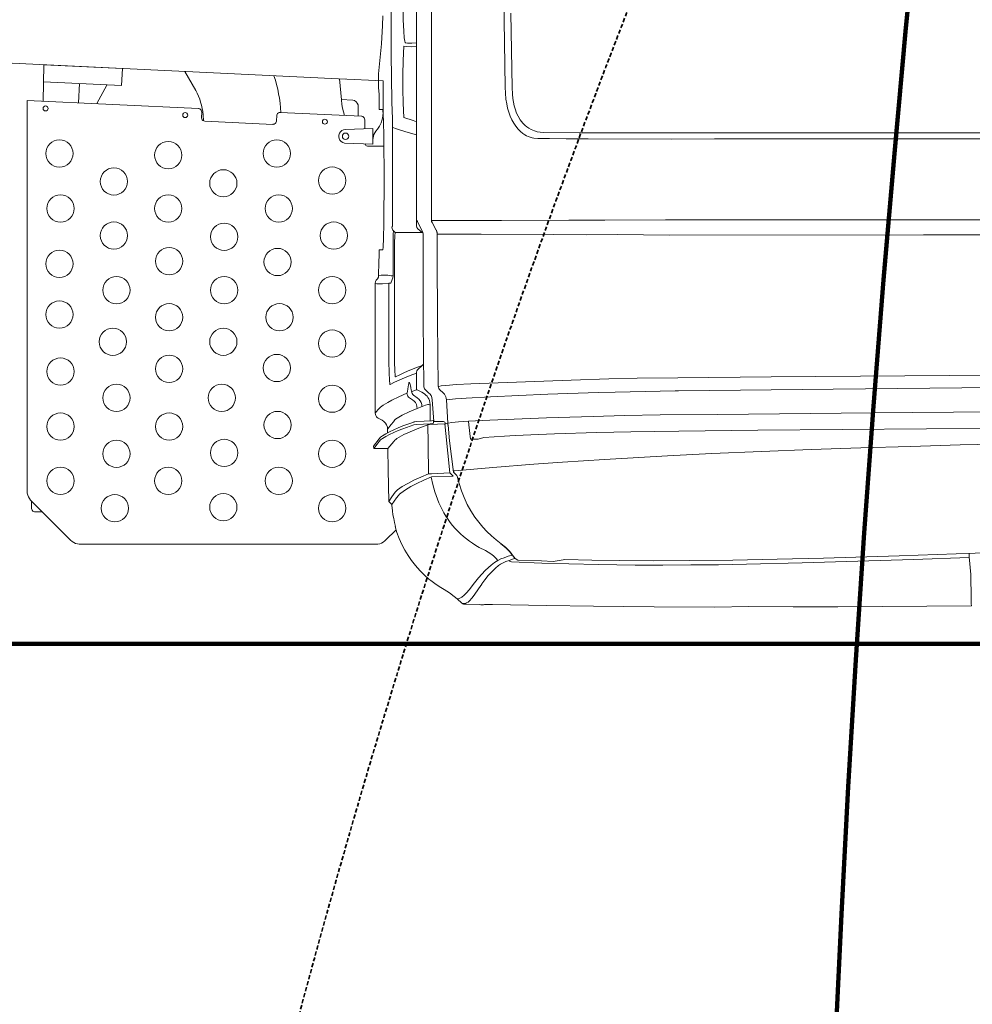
# Model space of a CAD drawing. Header units: millimetres. Extents: x 2204655785 to 2205143108, y 485765510 to 486291538.
# Tile 50 of 156: x 2204977983 to 2204979450, y 486172920 to 486174437. Entities that reach past the tile are written whole.
import ezdxf
from ezdxf.enums import TextEntityAlignment as Align
from ezdxf.lldxf.tags import DXFTag

# ---------------------------------------------------------------- set-up
doc = ezdxf.new("R2010")
doc.units = ezdxf.units.MM
doc.linetypes.add('DASHED2', pattern=[9.525, 6.35, -3.175])
doc.linetypes.add('НЕВИДИМАЯX2', pattern=[19.05, 12.7, -6.35])
for name, color, linetype in [('206ППР Панелевоз', 7, 'Continuous'), ('ППР_Автокран СКАТ-40', 7, 'Continuous'), ('ППР_Автокран_Опасная зона', 1, 'Continuous'), ('ППР_Автокран_Стрела', 7, 'Continuous'), ('ППР_Автокран_Стрела_15м', 7, 'Continuous'), ('ППР_Опасная зона от крана', 1, 'Continuous'), ('ППР_Разрез', 5, 'Continuous'), ('ППР_СКЛАД №2', 7, 'Continuous'), ('ППР_Стрела', 7, 'Continuous')]:
    doc.layers.add(name, color=color, linetype=linetype)
doc.styles.add('ППРк_М1-1', font='GOST_Common Italic.ttf', dxfattribs={"height": 800})
doc.styles.add('ППРк_М1-1кран', font='GOST_Common Italic.ttf', dxfattribs={"width": 0.8, "height": 600})
tags = doc.linetypes.add('опасная зона_Кран', pattern='A,30,-8,4,-8,30,-8,4,-8,30,-8,4,[230,Bbox.shx,S=2.5,R=0,X=0,Y=-10],-6', length=148).pattern_tags.tags
tags[24] = DXFTag(74, 5)

# ---------------------------------------------------------------- blocks, each defined once
blk = doc.blocks.new('*U374')
at = {"layer": 'ППР_Стрела', "linetype": 'Continuous', "lineweight": 100}
blk.add_line((135, -35000), (29475, -35000), dxfattribs=at)
at = {"style": 'ППРк_М1-1', "width": 0.8}
for tag, p, height, flags in [('ОПАСНАЯ_ЗОНА', (25480.86, 21929.55), 800, 1), ('ОТЛЕТ_ГРУЗА', (25413.72, 20678.22), 800, 1), ('Кол-во_элементов', (2695.66, -1978.25), 1200, 8)]:
    blk.add_attdef(tag, p, '', height=height, dxfattribs=dict(at, flags=flags))
at = {"style": 'ППРк_М1-1', "width": 0.8, "flags": 8}
blk.add_attdef('МАРКА_КРАНА', text='', height=1200, dxfattribs=at).set_placement((8837.5, 818.17), align=Align.CENTER)
blk.add_attdef('ВЫСОТА', text='', height=1200, dxfattribs=at).set_placement((9134.89, -8454.02), align=Align.MIDDLE_CENTER)
at = {"layer": 'Defpoints', "style": 'ППРк_М1-1', "width": 0.8, "flags": 1}
for tag, p in [('МАКСИМАЛЬНАЯ_ДЛИНА_ГРУЗА', (25470.43, 19233.22)), ('ШИРИНА_ГРУЗА', (25397.01, 17803.51))]:
    blk.add_attdef(tag, p, '', height=800, dxfattribs=at)
at = {"layer": 'ППР_Разрез', "style": 'ППРк_М1-1кран', "width": 0.8, "flags": 8}
for tag, p in [('РАЗРЕЗ2', (-1027.85, 55181.17)), ('РАЗРЕЗ', (-1731.87, -54129.29))]:
    blk.add_attdef(tag, p, '', height=800, dxfattribs=at)
at = {"layer": 'ППР_Стрела', "style": 'ППРк_М1-1кран', "width": 0.8, "flags": 8}
for tag, p in [('ВЫСОТА_КРЮКА_ГОРИЗ', (-22781.64, 24557.61)), ('ВЫСОТА_КРЮКА_НАКЛ', (-23522.06, 23711.4)), ('ГАБАРИТ_СТРЕЛЫ', (-25019.84, 21408.72)), ('ВЫЛЕТ', (-19745.38, 16966.54))]:
    blk.add_attdef(tag, p, '', height=800, rotation=317, dxfattribs=at)
blk = doc.blocks.new('*U420')
at = {"layer": 'ППР_Опасная зона от крана', "linetype": 'опасная зона_Кран', "lineweight": 80, "ltscale": 100}
blk.add_arc((135, 0), 50270, 90, 270, dxfattribs=at)
at = {"layer": 'ППР_Стрела', "linetype": 'НЕВИДИМАЯX2', "lineweight": 50, "ltscale": 100}
blk.add_arc((135, 0), 38700, 90, 270, dxfattribs=at)
at = {"layer": 'ППР_Стрела', "linetype": 'Continuous', "lineweight": 100}
blk.add_arc((135, 0), 30700, 90, 270, dxfattribs=at)
at = {"style": 'ППРк_М1-1', "width": 0.8}
for tag, p, height, flags in [('ОПАСНАЯ_ЗОНА', (25480.86, 21929.55), 800, 1), ('ОТЛЕТ_ГРУЗА', (25413.72, 20678.22), 800, 1), ('Кол-во_элементов', (2695.66, -1978.25), 1200, 8)]:
    blk.add_attdef(tag, p, '', height=height, dxfattribs=dict(at, flags=flags))
at = {"style": 'ППРк_М1-1', "width": 0.8, "flags": 8}
blk.add_attdef('МАРКА_КРАНА', text='', height=1200, dxfattribs=at).set_placement((8837.5, 818.17), align=Align.CENTER)
blk.add_attdef('ВЫСОТА', text='', height=1200, dxfattribs=at).set_placement((9134.89, -8454.02), align=Align.MIDDLE_CENTER)
at = {"layer": 'Defpoints', "style": 'ППРк_М1-1', "width": 0.8, "flags": 1}
for tag, p in [('МАКСИМАЛЬНАЯ_ДЛИНА_ГРУЗА', (25470.43, 19233.22)), ('ШИРИНА_ГРУЗА', (25397.01, 17803.51))]:
    blk.add_attdef(tag, p, '', height=800, dxfattribs=at)
at = {"layer": 'ППР_Разрез', "style": 'ППРк_М1-1кран', "width": 0.8, "flags": 8}
for tag, p in [('РАЗРЕЗ2', (-1027.85, 55181.17)), ('РАЗРЕЗ', (-1731.87, -54129.29))]:
    blk.add_attdef(tag, p, '', height=800, dxfattribs=at)
at = {"layer": 'ППР_Стрела', "style": 'ППРк_М1-1кран', "width": 0.8, "flags": 8}
for tag, p in [('ВЫСОТА_КРЮКА_ГОРИЗ', (-19652.89, 21607.87)), ('ГАБАРИТ_СТРЕЛЫ', (-25019.84, 21408.72)), ('ВЫСОТА_КРЮКА_НАКЛ', (-20393.31, 20761.66)), ('ВЫЛЕТ', (-16616.63, 14016.8))]:
    blk.add_attdef(tag, p, '', height=800, rotation=317, dxfattribs=at)
blk = doc.blocks.new('*U778')
at = {"layer": 'ППР_Автокран_Опасная зона', "color": 1, "linetype": 'опасная зона_Кран', "lineweight": 80, "ltscale": 100}
blk.add_arc((-3.65, 4.56), 29000, 319.788537, 219.788112, dxfattribs=at)
at = {"layer": 'ППР_Автокран_Стрела', "lineweight": 50}
blk.add_arc((-3.65, 4.56), 18000, 319.786841, 219.78643, dxfattribs=at)
at = {"layer": 'ППР_Автокран_Стрела_15м', "linetype": 'DASHED2', "lineweight": 35}
blk.add_arc((0.22, 1.42), 15000, 319.786203, 219.767437, dxfattribs=at)
blk = doc.blocks.new('*U789')
at = {"layer": '206ППР Панелевоз', "lineweight": 5}
for p, q in [((13.6, 771.2), (13.6, 2136.3)), ((36.7, 771.2), (36.7, 2136.3)), ((-25.4, 1879.3), (-25.4, 1028.3)), ((150.1, 976.4), (146.8, 1167.3)), ((-7.2, 1080.1), (-7.8, 1105)), ((-39, 1071.7), (-38.4, 1086.7)), ((-6.3, 1062.9), (-7.2, 1080.1)), ((158.5, 1090.7), (160.7, 976.2)), ((-40.6, 1043.2), (-39, 1071.7)), ((-5.4, 1052.8), (-6.3, 1062.9)), ((-95.9, 989.1), (-1370.6, 1049.4)), ((-4.5, 1047.2), (-5.4, 1052.8)), ((-3.8, 1045.3), (-4.5, 1047.2)), ((-44.9, 996.9), (-40.6, 1043.2)), ((-5.9, 1039.6), (-7.1, 1017.7)), ((-2.4, 1039.2), (-5.9, 1039.6)), ((-3.5, 1045), (-3.8, 1045.3)), ((-0.3, 1044.6), (-3.5, 1045)), ((5.3, 1038.8), (-2.4, 1039.2)), ((6.4, 1044.5), (-0.3, 1044.6)), ((13.6, 1039.1), (5.3, 1038.8)), ((13.6, 1044.8), (6.4, 1044.5)), ((-25.4, 1028.3), (-25.2, 990.2)), ((-7.1, 1017.7), (-7.7, 995.7)), ((-561.6, 955.2), (-560.2, 1011.1)), ((-560.2, 1011.1), (-439.3, 1005.3)), ((-439.3, 1005.3), (-440.6, 979.1)), ((-343.1, 1000.7), (-326.4, 971.3)), ((-206.1, 994.3), (-203.9, 987.4)), ((-203.9, 987.4), (-201.9, 980.5)), ((-102.2, 957), (-105, 989.4)), ((-105, 989.4), (-37.9, 986.2)), ((-44.9, 975.5), (-44.9, 996.9)), ((-37.9, 986.2), (-37.9, 937.5)), ((-25.2, 990.2), (-24.6, 956.8)), ((-7.7, 995.7), (-7.7, 973.7)), ((-440.6, 979.1), (-560.8, 984.8)), ((-560.8, 984.8), (-560.8, 984.8)), ((-560.8, 984.8), (-560.8, 984.4)), ((-505.4, 982.2), (-506.8, 952.6)), ((-463.5, 979.9), (-478.6, 951.2)), ((-326.4, 971.3), (-324.2, 967.1)), ((-201.9, 980.5), (-200.3, 973.5)), ((-200.3, 973.5), (-198.9, 966.5)), ((-44.2, 965.9), (-44.9, 975.5)), ((-7.7, 973.7), (-7.1, 951.7)), ((150.4, 967.3), (150.1, 976.4)), ((160.7, 976.2), (161.2, 965.8)), ((-322.2, 943.8), (-586, 956.3)), ((-586, 956.3), (-586, 354.1)), ((-324.2, 967.1), (-322.2, 962.6)), ((-322.2, 962.6), (-320.4, 958.1)), ((-320.4, 958.1), (-318.9, 953.4)), ((-198.9, 966.5), (-197.7, 959.4)), ((-197.7, 959.4), (-196.7, 952.2)), ((-84.8, 956.8), (-102.3, 957.7)), ((-101.4, 950.1), (-102.2, 957)), ((-82, 955.9), (-84.8, 956.8)), ((-79.6, 954.2), (-82, 955.9)), ((-44.1, 942.4), (-44.2, 965.9)), ((-24.6, 956.8), (-24, 937.7)), ((151.2, 958.2), (150.4, 967.3)), ((152.3, 950.8), (151.2, 958.2)), ((161.2, 965.8), (161.9, 959)), ((161.9, 959), (162.8, 953.3)), ((-321.5, 943.7), (-322.2, 943.8)), ((-320.2, 943.1), (-321.5, 943.7)), ((-319, 942.2), (-320.2, 943.1)), ((-318, 941), (-319, 942.2)), ((-318.9, 953.4), (-317.6, 948.7)), ((-317.4, 939.6), (-318, 941)), ((-317.6, 948.7), (-316.5, 943.9)), ((-316.5, 943.9), (-315.6, 939.1)), ((-196.7, 952.2), (-195.4, 937.8)), ((-100.3, 944.3), (-101.4, 950.1)), ((-98.9, 938.7), (-100.3, 944.3)), ((-77.8, 952), (-79.6, 954.2)), ((-76.6, 949.3), (-77.8, 952)), ((-76.2, 946.5), (-76.6, 949.3)), ((-76.2, 932), (-76.2, 946.5)), ((-38.7, 942.4), (-44.1, 942.4)), ((-38.6, 942.2), (-38.7, 942.4)), ((-38.3, 940.8), (-38.6, 942.2)), ((-37.9, 935.1), (-38.3, 940.8)), ((-7.1, 951.7), (-5.9, 929.8)), ((153.8, 944.3), (152.3, 950.8)), ((155.6, 938.1), (153.8, 944.3)), ((162.8, 953.3), (164, 947.8)), ((164, 947.8), (165.4, 943)), ((165.4, 943), (167.6, 936.8)), ((-317.6, 929.1), (-317.2, 938.2)), ((-317.2, 927.6), (-317.6, 929.1)), ((-317.2, 938.2), (-317.4, 939.6)), ((-316.5, 926.3), (-317.2, 927.6)), ((-315.4, 925.3), (-316.5, 926.3)), ((-315.6, 939.1), (-315, 934.2)), ((-314.1, 924.6), (-315.4, 925.3)), ((-315, 934.2), (-314.3, 924.7)), ((-201.8, 933.5), (-202.2, 924.3)), ((-201.3, 934.9), (-201.8, 933.5)), ((-200.4, 936.1), (-201.3, 934.9)), ((-199.2, 937), (-200.4, 936.1)), ((-197.8, 937.6), (-199.2, 937)), ((-196.3, 937.7), (-197.8, 937.6)), ((-71.2, 931.8), (-196.3, 937.7)), ((-195.4, 937.8), (-195.4, 937.7)), ((-97.2, 933.1), (-98.9, 938.7)), ((-70.5, 931.7), (-71.2, 931.8)), ((-69.1, 931.2), (-70.5, 931.7)), ((-67.9, 930.4), (-69.1, 931.2)), ((-67, 929.3), (-67.9, 930.4)), ((-66.4, 928), (-67, 929.3)), ((-66.2, 926.5), (-66.4, 928)), ((-66.2, 912.6), (-66.2, 926.5)), ((-39.3, 926.6), (-41.1, 921.4)), ((-38.2, 932), (-39.3, 926.6)), ((-37.9, 937.5), (-38.2, 932)), ((-37.4, 922.7), (-37.9, 935.1)), ((-24, 937.7), (-23.7, 930.8)), ((-23.7, 930.8), (-23.7, 762)), ((-5.9, 929.8), (8.1, 925.1)), ((157.7, 932.1), (155.6, 938.1)), ((160.3, 926.5), (157.7, 932.1)), ((163.1, 921.2), (160.3, 926.5)), ((167.6, 936.8), (170, 931.8)), ((170, 931.8), (173.3, 926.2)), ((173.3, 926.2), (177.1, 921.3)), ((-312.6, 924.3), (-314.1, 924.6)), ((-207.7, 919.3), (-312.6, 924.3)), ((-207, 919.4), (-207.7, 919.3)), ((-205.5, 919.7), (-207, 919.4)), ((-204.2, 920.5), (-205.5, 919.7)), ((-203.2, 921.5), (-204.2, 920.5)), ((-202.5, 922.9), (-203.2, 921.5)), ((-202.2, 924.3), (-202.5, 922.9)), ((-99, 910.9), (-101.5, 909.7)), ((-96.2, 911.4), (-99, 910.9)), ((-53.6, 912.9), (-96.2, 911.4)), ((-53.6, 889), (-53.6, 912.9)), ((-53.6, 912.9), (-53.6, 912.9)), ((-46.6, 911.9), (-49.2, 908.7)), ((-43.5, 916.4), (-46.6, 911.9)), ((-41.1, 921.4), (-43.5, 916.4)), ((-37.1, 902.2), (-37.4, 922.7)), ((-23.2, 914.6), (-23.7, 914.6)), ((-17.1, 912.3), (-23.2, 914.6)), ((-3.1, 907.8), (-17.1, 912.3)), ((8.1, 925.1), (13.6, 923.4)), ((166.3, 916.4), (163.1, 921.2)), ((169.8, 912.1), (166.3, 916.4)), ((173.5, 908.3), (169.8, 912.1)), ((177.1, 921.3), (180.8, 917.6)), ((180.8, 917.6), (183.4, 915.5)), ((183.4, 915.5), (186.6, 913.2)), ((186.6, 913.2), (190, 911.3)), ((190, 911.3), (195, 909.2)), ((-106.2, 902.9), (-106.3, 900)), ((-106.3, 900), (-105.7, 897.3)), ((-105.3, 905.5), (-106.2, 902.9)), ((-105.7, 897.3), (-104.4, 894.8)), ((-103.7, 907.9), (-105.3, 905.5)), ((-101.5, 909.7), (-103.7, 907.9)), ((-53.4, 898.6), (-53.6, 895.8)), ((-52.9, 901.3), (-53.4, 898.6)), ((-52, 903.9), (-52.9, 901.3)), ((-50.8, 906.4), (-52, 903.9)), ((-49.2, 908.7), (-50.8, 906.4)), ((-37, 869.1), (-37.1, 902.2)), ((13.2, 903.3), (-3.1, 907.8)), ((13.2, 874.3), (13.2, 903.3)), ((177.4, 905), (173.5, 908.3)), ((180.1, 903.2), (177.4, 905)), ((182.8, 901.7), (180.1, 903.2)), ((185.6, 900.4), (182.8, 901.7)), ((188.5, 899.4), (185.6, 900.4)), ((191.4, 898.6), (188.5, 899.4)), ((194.3, 898.1), (191.4, 898.6)), ((200.2, 897.6), (194.3, 898.1)), ((195, 909.2), (199.4, 908)), ((199.4, 908), (203.8, 907.3)), ((218.4, 897.5), (200.2, 897.6)), ((203.8, 907.3), (208.8, 906.9)), ((208.8, 906.9), (263.8, 906.4)), ((244.1, 897), (218.4, 897.5)), ((277.8, 896.8), (244.1, 897)), ((263.8, 906.4), (377.7, 906.1)), ((405.4, 896.6), (277.8, 896.8)), ((377.7, 906.1), (496.3, 906.3)), ((472.5, 896.9), (405.4, 896.6)), ((538.9, 896.9), (472.5, 896.9)), ((496.3, 906.3), (938.9, 906.3)), ((983.9, 897), (538.9, 896.9)), ((-104.4, 894.8), (-102.4, 892.7)), ((-102.4, 892.7), (-100, 891.3)), ((-100, 891.3), (-97.3, 890.5)), ((-97.3, 890.5), (-53.6, 889)), ((-65.8, 888.8), (-66, 889.4)), ((-65.2, 887.8), (-65.8, 888.8)), ((-64.4, 886.9), (-65.2, 887.8)), ((-63.3, 886.2), (-64.4, 886.9)), ((-62.2, 885.8), (-63.3, 886.2)), ((-61, 885.7), (-62.2, 885.8)), ((-37, 885.7), (-61, 885.7)), ((-36.7, 869.1), (-37, 869.1)), ((-36.6, 868.4), (-36.7, 869.1)), ((-36.4, 865), (-36.6, 868.4)), ((-36.3, 855.2), (-36.4, 865)), ((13.6, 873.8), (13.2, 874.3)), ((-36.4, 805.1), (-36.3, 855.2)), ((-36.7, 799.4), (-36.4, 805.1)), ((-37.1, 766.6), (-37, 799.4)), ((-37, 799.4), (-36.7, 799.4)), ((13.2, 794.1), (13.6, 794.6)), ((13.2, 764.2), (13.2, 794.1)), ((-37.5, 744.1), (-37.1, 766.6)), ((-23.7, 762), (-24.5, 761.5)), ((-24.5, 761.5), (-24.1, 758.9)), ((-24.1, 758.9), (-22.9, 756.5)), ((13.3, 762.9), (13.2, 764.2)), ((14.1, 760.4), (13.3, 762.9)), ((14.7, 771.2), (13.6, 771.2)), ((15.6, 758.3), (14.1, 760.4)), ((14.9, 769.9), (14.7, 771.2)), ((15.5, 768.2), (14.9, 769.9)), ((22.4, 755.5), (15.5, 768.2)), ((36.8, 769.9), (36.7, 771.2)), ((36.7, 771.2), (36.7, 771.2)), ((36.7, 771.2), (36.9, 769.5)), ((62.7, 771.2), (36.7, 771.2)), ((36.7, 771.2), (36.7, 771.2)), ((37.4, 768.2), (36.8, 769.9)), ((36.9, 769.5), (37.4, 768.2)), ((43.9, 756.3), (37.4, 768.2)), ((37.4, 768.2), (43.9, 756.3)), ((144.3, 771.2), (62.7, 771.2)), ((247.9, 771.7), (144.3, 771.2)), ((303.6, 771.7), (247.9, 771.7)), ((397, 772), (303.6, 771.7)), ((477.3, 772.1), (397, 772)), ((791.9, 772), (477.3, 772.1)), ((1648.3, 772.2), (791.9, 772)), ((-38.1, 730.1), (-37.5, 744.1)), ((-22.9, 756.5), (-19.2, 752.7)), ((-22.7, 737.2), (-22.4, 750.3)), ((-22.4, 750.3), (-22.1, 755.1)), ((-22.1, 755.1), (-22, 755.5)), ((-19.9, 748.2), (-20.3, 736.5)), ((-19.4, 752.4), (-19.9, 748.2)), ((-19.2, 752.7), (-19.4, 752.4)), ((-19.2, 752.7), (21.4, 752.7)), ((22, 752.7), (15.6, 758.3)), ((21.4, 752.7), (22, 752.7)), ((23.3, 752.8), (22.4, 755.5)), ((23.6, 750), (23.3, 752.8)), ((23.5, 716.5), (23.6, 750)), ((44.4, 755.5), (43.9, 756.3)), ((43.9, 756.3), (44, 756.3)), ((44, 756.3), (43.9, 756.3)), ((43.9, 756.3), (44, 756.3)), ((44, 756.3), (45, 753.7)), ((45.2, 752.8), (44.4, 755.5)), ((45, 753.7), (45.5, 751)), ((45.5, 750), (45.2, 752.8)), ((45.5, 751), (45.5, 750)), ((45.5, 750), (112.9, 750.2)), ((45.5, 716.5), (45.5, 750)), ((112.9, 750.2), (224.6, 749.6)), ((224.6, 749.6), (274.5, 749.2)), ((274.5, 749.2), (323.5, 749.4)), ((323.5, 749.4), (402.3, 748.8)), ((402.3, 748.8), (794, 749.1)), ((794, 749.1), (1356.9, 748.7)), ((-38.6, 726.2), (-38.1, 730.1)), ((-22.7, 685.9), (-22.7, 737.2)), ((-20.3, 736.5), (-20.4, 729.2)), ((-20.4, 729.2), (-20.4, 553.6)), ((-44.3, 700.3), (-44.2, 724.6)), ((-44.2, 724.6), (-44.1, 726.1)), ((-44.1, 726.1), (-38.7, 726.1)), ((-38.7, 726.1), (-38.6, 726.2)), ((23.9, 616), (23.5, 716.5)), ((45.9, 616), (45.5, 716.5)), ((-44.9, 693), (-44.3, 700.3)), ((-46.5, 681.5), (-45.3, 683.8)), ((-45.3, 683.8), (-44.9, 686.4)), ((-44.9, 686.4), (-44.9, 693)), ((-41, 687), (-44.9, 686.4)), ((-35.5, 687.2), (-41, 687)), ((-30.7, 686.8), (-35.5, 687.2)), ((-25.5, 685.9), (-30.7, 686.8)), ((-22.7, 685.9), (-25.5, 685.9)), ((-25.5, 685.9), (-25.5, 685.9)), ((-23.8, 680.1), (-23, 682.9)), ((-23, 682.9), (-22.7, 685.9)), ((-50, 674.4), (-49.6, 677)), ((-50, 674.4), (-47.5, 673.8)), ((-50, 474.3), (-50, 674.4)), ((-49.6, 677), (-48.4, 679.3)), ((-48.4, 679.3), (-46.5, 681.5)), ((-47.5, 673.8), (-43.9, 673.6)), ((-43.9, 673.6), (-38.8, 673.8)), ((-38.8, 673.8), (-29, 674.9)), ((-29, 674.9), (-26.2, 674.9)), ((-29, 674.9), (-29, 553.5)), ((-26.2, 674.9), (-23.8, 680.1)), ((24.8, 515.5), (23.9, 616)), ((46.8, 515.5), (45.9, 616)), ((-29, 553.5), (-28.8, 537.3)), ((-20.4, 553.6), (-20.1, 539.6)), ((12.3, 544.4), (22.1, 547.9)), ((15.5, 541.8), (22.1, 548)), ((22.1, 547.9), (23.6, 549.5)), ((23.6, 549.5), (24.4, 550.8)), ((-28.8, 537.3), (-28.2, 524.8)), ((-20.1, 539.6), (-19.6, 532.5)), ((-19.6, 532.5), (-19.3, 530.4)), ((-19.1, 530.2), (-12.4, 533.7)), ((-12.4, 533.7), (-4.9, 537.3)), ((-5.2, 528.9), (3.6, 532.4)), ((-4.9, 537.3), (3.3, 540.8)), ((3.3, 540.8), (12.3, 544.4)), ((3.6, 532.4), (13.2, 535.9)), ((13.2, 535.9), (13.3, 537.7)), ((13.2, 535.9), (13.2, 510.5)), ((13.3, 537.7), (13.9, 539.4)), ((13.9, 539.4), (14.9, 541)), ((14.9, 541), (15.5, 541.8)), ((15.5, 541.8), (15.5, 541.8)), ((918.8, 533.3), (559.6, 530.3)), ((-28.2, 524.8), (-27.7, 519.9)), ((-27.7, 519.9), (-27.4, 518.8)), ((-27.4, 518.8), (-27.3, 518.5)), ((-27.3, 518.5), (-27.2, 518.5)), ((-27.2, 518.5), (-20.6, 522)), ((-20.6, 522), (-13.3, 525.4)), ((-19.3, 530.4), (-19.1, 530.2)), ((-19.1, 530.2), (-19.1, 530.2)), ((-13.3, 525.4), (-5.2, 528.9)), ((0.2, 512.1), (1, 518)), ((1, 518), (1.4, 519.9)), ((1.4, 519.9), (1.9, 521.1)), ((1.9, 521.1), (2.3, 521.7)), ((2.3, 521.7), (2.8, 521.5)), ((2.8, 521.5), (3.2, 520.6)), ((3.2, 520.6), (4.1, 516.7)), ((4.1, 516.7), (4.5, 513.7)), ((47.7, 515.7), (46.8, 515.5)), ((51.5, 516.4), (47.7, 515.7)), ((58.8, 517.2), (51.5, 516.4)), ((75.3, 518.5), (58.8, 517.2)), ((97.3, 519.5), (75.3, 518.5)), ((251.4, 525.4), (97.3, 519.5)), ((309.4, 527.2), (251.4, 525.4)), ((353.4, 528.2), (309.4, 527.2)), ((415.8, 529), (353.4, 528.2)), ((559.6, 530.3), (415.8, 529)), ((415.8, 529), (415.8, 529)), ((-1.3, 505.1), (-13.9, 499.8)), ((-1.3, 505.1), (-1, 505.5)), ((-1.1, 503.4), (-1.3, 505.1)), ((-0.6, 501.9), (-1.1, 503.4)), ((-1, 505.5), (-0.4, 507.8)), ((0.2, 500.4), (-0.6, 501.9)), ((-0.4, 507.8), (0.2, 512.1)), ((4.5, 513.7), (4.5, 513.7)), ((4.5, 513.7), (5.1, 509.9)), ((5.1, 509.9), (5.5, 508.8)), ((5.5, 508.8), (5.8, 508.1)), ((5.8, 508.1), (6.1, 508)), ((13.2, 510.5), (6.1, 507.9)), ((6.1, 508), (6.3, 506.3)), ((6.3, 506.3), (6.8, 504.7)), ((6.8, 504.7), (7.6, 503.2)), ((7.6, 503.2), (8.7, 502)), ((8.7, 502), (14.7, 497.9)), ((14.4, 510.5), (13.2, 510.5)), ((21.9, 506.6), (14.4, 510.5)), ((26, 504), (21.9, 506.6)), ((24.9, 514.8), (24.8, 515.5)), ((25.2, 513.4), (24.9, 514.8)), ((25.9, 512.1), (25.2, 513.4)), ((26.8, 511), (25.9, 512.1)), ((27.9, 502.3), (26, 504)), ((32.7, 505.4), (26.8, 511)), ((26.8, 511), (26.8, 511)), ((29.7, 500.4), (27.9, 502.3)), ((33.9, 504.1), (32.7, 505.4)), ((32.7, 505.4), (32.7, 505.4)), ((35.8, 501.4), (33.9, 504.1)), ((37.1, 498.3), (35.8, 501.4)), ((47.3, 514.4), (47.3, 515.4)), ((48, 512.6), (47.3, 514.4)), ((49.1, 511.1), (48, 512.6)), ((54.9, 505.3), (49.1, 511.1)), ((49.1, 511.1), (49.1, 511.1)), ((56.4, 503.6), (54.9, 505.3)), ((54.9, 505.3), (54.9, 505.3)), ((57.6, 501.6), (56.4, 503.6)), ((58.6, 499.5), (57.6, 501.6)), ((127.3, 499.7), (171.2, 501.8)), ((171.2, 501.8), (215.8, 503.8)), ((215.8, 503.8), (293.4, 506.4)), ((293.4, 506.4), (319.2, 507)), ((319.2, 507), (411.6, 508.6)), ((411.6, 508.6), (416.8, 508.6)), ((416.8, 508.6), (655.3, 511.3)), ((416.8, 508.6), (416.8, 508.6)), ((655.3, 511.3), (953.5, 514.2)), ((-37.9, 486.5), (-42.1, 483.4)), ((-30.5, 491.1), (-37.9, 486.5)), ((-24.7, 494.4), (-30.5, 491.1)), ((-13.9, 499.8), (-24.7, 494.4)), ((1.2, 499.1), (0.2, 500.4)), ((2.5, 498.1), (1.2, 499.1)), ((7.3, 495), (2.5, 498.1)), ((9.7, 493), (7.3, 495)), ((11.7, 490.6), (9.7, 493)), ((13.2, 487.9), (11.7, 490.6)), ((14.2, 484.9), (13.2, 487.9)), ((14.5, 481.8), (27.3, 486.6)), ((14.7, 497.9), (17.2, 495.9)), ((17.2, 495.9), (19.2, 493.5)), ((19.2, 493.5), (20.7, 490.7)), ((20.7, 490.7), (21.6, 487.7)), ((21.6, 487.7), (21.9, 484.6)), ((27.3, 486.6), (31.1, 487.9)), ((31.1, 498.5), (29.7, 500.4)), ((32.3, 496.3), (31.1, 498.5)), ((31.1, 487.9), (31.8, 487.9)), ((31.8, 487.9), (33.4, 487.5)), ((33.3, 493.8), (32.3, 496.3)), ((34, 491), (33.3, 493.8)), ((33.4, 487.5), (34, 487.5)), ((34.3, 487.9), (34, 491)), ((34, 487.5), (34.3, 487.9)), ((34.3, 462.4), (34.3, 487.9)), ((37.6, 495), (37.1, 498.3)), ((39.9, 461.5), (37.6, 495)), ((59.2, 497.3), (58.6, 499.5)), ((59.6, 495), (59.2, 497.3)), ((59.6, 495), (73.7, 496.5)), ((61.8, 458.9), (59.6, 495)), ((73.7, 496.5), (82.6, 497.1)), ((82.6, 497.1), (90, 497.4)), ((90, 497.4), (127.3, 499.7)), ((-48.3, 477), (-50, 474.3)), ((-49.8, 472.3), (-50, 474.3)), ((-49.2, 470.6), (-49.8, 472.3)), ((-48.1, 468.9), (-49.2, 470.6)), ((-45.4, 480.3), (-48.3, 477)), ((-42.1, 483.4), (-45.4, 480.3)), ((-19, 465.3), (-8.8, 471.2)), ((-8.8, 471.2), (2, 476.5)), ((2, 476.5), (14.5, 481.8)), ((14.5, 481.8), (14.2, 484.9)), ((333.8, 470.8), (285.6, 469.5)), ((388.9, 471.7), (333.8, 470.8)), ((476.7, 472.6), (388.9, 471.7)), ((714.9, 474.8), (476.7, 472.6)), ((1040.5, 477.4), (714.9, 474.8)), ((-46.9, 467.8), (-48.1, 468.9)), ((-45.6, 466.9), (-46.9, 467.8)), ((-39.4, 463.6), (-45.6, 466.9)), ((-36.6, 461.7), (-39.4, 463.6)), ((-34.2, 459.2), (-36.6, 461.7)), ((-32.5, 456.3), (-34.2, 459.2)), ((-31.4, 453.1), (-32.5, 456.3)), ((-31, 449.7), (-25.4, 456.7)), ((-25.4, 456.7), (-22, 461.3)), ((-22, 461.3), (-20.1, 464.1)), ((-20.1, 464.1), (-19, 465.3)), ((9.1, 460.8), (-7.5, 454.7)), ((-7.5, 450.5), (9.1, 456.6)), ((10, 461), (9.1, 460.8)), ((9.1, 456.6), (14.2, 457.2)), ((14.2, 461.4), (10, 461)), ((36.4, 462.6), (14.2, 461.4)), ((14.2, 457.2), (34.4, 458.2)), ((31.1, 456.5), (14.5, 450.4)), ((31.2, 426.5), (31.1, 458)), ((31.2, 456.6), (31.1, 456.5)), ((31.1, 456.5), (31.1, 456.5)), ((33.5, 456.8), (31.2, 456.6)), ((58, 458.1), (33.5, 456.8)), ((34.4, 458.2), (37.7, 458.6)), ((39.3, 463.1), (36.4, 462.6)), ((37.7, 458.6), (39.4, 459)), ((39.4, 462.3), (39.3, 463.1)), ((39.4, 459), (39.4, 462.3)), ((55.1, 461.5), (39.9, 461.5)), ((56.2, 461.3), (55.1, 461.5)), ((55.1, 461.5), (55.1, 461.5)), ((57.1, 460.6), (56.2, 461.3)), ((58.6, 442.9), (57, 458)), ((57.6, 459.6), (57.1, 460.6)), ((57.7, 458.2), (57.6, 459.6)), ((62.1, 459.1), (57.7, 458.2)), ((58.6, 458.2), (61.7, 459)), ((61.7, 459), (61.9, 456.5)), ((61.9, 456.5), (62.1, 456)), ((68, 459.9), (62.1, 459.1)), ((62.1, 456), (64.4, 431.7)), ((78.1, 460.9), (68, 459.9)), ((93.6, 461.9), (78.1, 460.9)), ((126.6, 463.4), (93.6, 461.9)), ((94.2, 456.4), (93.6, 461.9)), ((96.8, 434.4), (94.2, 456.4)), ((213.6, 467), (126.6, 463.4)), ((285.6, 469.5), (213.6, 467)), ((-33.6, 442.5), (-38.9, 439.5)), ((-28, 445.6), (-33.6, 442.5)), ((-33.6, 438.3), (-28, 441.4)), ((-31, 449.7), (-31.4, 453.1)), ((-31, 443.9), (-31, 449.7)), ((-21.7, 448.6), (-28, 445.6)), ((-28, 441.4), (-21.7, 444.4)), ((-14.9, 451.7), (-21.7, 448.6)), ((-21.7, 444.4), (-14.9, 447.5)), ((-6, 441.3), (-16.9, 435.2)), ((-7.5, 454.7), (-14.9, 451.7)), ((-14.9, 447.5), (-7.5, 450.5)), ((0.3, 444.3), (-6, 441.3)), ((7.1, 447.4), (0.3, 444.3)), ((14.5, 450.4), (7.1, 447.4)), ((61.6, 412.6), (58.6, 442.9)), ((165.6, 440), (148.8, 439.1)), ((226.2, 442.4), (165.6, 440)), ((291.2, 444.5), (226.2, 442.4)), ((343.7, 445.7), (291.2, 444.5)), ((417.5, 446.9), (343.7, 445.7)), ((539.2, 448.1), (417.5, 446.9)), ((798.7, 450.4), (539.2, 448.1)), ((1133.9, 452.8), (798.7, 450.4)), ((-43.9, 434.9), (-53, 423.5)), ((-52.5, 419.9), (-47.2, 426.5)), ((-47.2, 426.5), (-43.8, 430.9)), ((-41.9, 437.2), (-43.9, 434.9)), ((-43.8, 430.9), (-41.8, 433.1)), ((-40.6, 438.3), (-41.9, 437.2)), ((-41.8, 433.1), (-40.5, 434.2)), ((-38.9, 439.5), (-40.6, 438.3)), ((-40.5, 434.2), (-38.9, 435.3)), ((-38.9, 435.3), (-33.6, 438.3)), ((-21.7, 430.8), (-30.5, 419.9)), ((-19.8, 433), (-21.7, 430.8)), ((-18.5, 434.1), (-19.8, 433)), ((-16.9, 435.2), (-18.5, 434.1)), ((-16.9, 435.2), (-16.9, 435.2)), ((31.9, 380.8), (31.2, 426.5)), ((64.4, 431.7), (67.2, 407.5)), ((108.3, 434.5), (96.8, 434.4)), ((117, 436.7), (108.3, 434.5)), ((148.8, 439.1), (117, 436.7)), ((850.6, 425.4), (774.1, 423.3)), ((941.9, 427.7), (850.6, 425.4)), ((-53, 423.5), (-52.5, 419.9)), ((-30.5, 419.9), (-52.5, 419.9)), ((-30.2, 387.3), (-30.5, 419.9)), ((64.8, 382.3), (61.6, 412.6)), ((468, 412.1), (399.9, 408.6)), ((544.5, 415.5), (468, 412.1)), ((621, 418.4), (544.5, 415.5)), ((697.6, 421), (621, 418.4)), ((774.1, 423.3), (697.6, 421)), ((67.2, 407.5), (70.4, 383.4)), ((194, 395.8), (131, 390.8)), ((238.3, 398.9), (194, 395.8)), ((303.1, 403.1), (238.3, 398.9)), ((399.9, 408.6), (303.1, 403.1)), ((-29.4, 338.5), (-30.2, 387.3)), ((20.1, 375.9), (31.9, 380.8)), ((32.3, 380.9), (31.9, 380.8)), ((36.5, 381.2), (32.3, 380.9)), ((64.8, 382.3), (36.5, 381.2)), ((70.1, 377.4), (64.8, 382.3)), ((72.7, 385.6), (70.3, 385.4)), ((70.4, 383.4), (75.6, 378.6)), ((131, 390.8), (72.7, 385.6)), ((-8.5, 361.2), (-0.1, 366.1)), ((-0.1, 366.1), (9.5, 371)), ((4.8, 361.3), (14.1, 366.2)), ((9.5, 371), (20.1, 375.9)), ((14.1, 366.2), (24.8, 371.2)), ((24.8, 371.2), (36.8, 376.1)), ((36.2, 375.9), (38.7, 364.4)), ((36.8, 376.1), (70.1, 377.4)), ((36.8, 376.1), (36.8, 376.1)), ((38.7, 364.4), (41.8, 353.1)), ((75.6, 378.6), (76.2, 377.3)), ((76.2, 377.3), (79.3, 366)), ((79.3, 366), (82.8, 355)), ((-586, 354.1), (-586, 354.1)), ((-586, 354.1), (-585.8, 351.1)), ((-585.8, 351.1), (-585.2, 348.2)), ((-24.5, 345.6), (-19.6, 352.8)), ((-19.6, 352.8), (-18, 354.5)), ((-18, 354.5), (-15.8, 356.3)), ((-15.8, 356.3), (-8.5, 361.2)), ((-14.5, 347.8), (-12.9, 349.6)), ((-12.9, 349.6), (-10.6, 351.4)), ((-10.6, 351.4), (-3.4, 356.3)), ((-3.4, 356.3), (4.8, 361.3)), ((41.8, 353.1), (45.6, 341.9)), ((82.8, 355), (86.9, 344.3)), ((-585.2, 348.2), (-584.1, 345.4)), ((-584.1, 345.4), (-582.7, 342.8)), ((-582.7, 342.8), (-580.9, 340.4)), ((-580.9, 340.4), (-579.9, 339.3)), ((-579.9, 339.3), (-519.1, 278.6)), ((-579.2, 338.6), (-579.2, 327.7)), ((-29.4, 338.5), (-24.5, 345.6)), ((-24.5, 333.5), (-29.4, 338.5)), ((-24.5, 333.5), (-17.1, 344.2)), ((-17.1, 344.2), (-14.5, 347.8)), ((45.6, 341.9), (47.8, 336.5)), ((47.8, 336.5), (50.2, 331.1)), ((86.9, 344.3), (91.7, 333.9)), ((91.7, 333.9), (97.2, 323.8)), ((-579.2, 327.7), (-579, 326.2)), ((-579, 326.2), (-578.4, 324.8)), ((-578.4, 324.8), (-577.4, 323.7)), ((-577.4, 323.7), (-576.1, 322.9)), ((-576.1, 322.9), (-574.7, 322.5)), ((-574.7, 322.5), (-563, 322.4)), ((-24.5, 332.8), (-24.5, 333.5)), ((-23.7, 324.1), (-24.5, 332.8)), ((-22.8, 318), (-23.7, 324.1)), ((50.2, 331.1), (52.9, 325.8)), ((52.9, 325.8), (55.7, 320.7)), ((55.7, 320.7), (58.8, 315.6)), ((97.2, 323.8), (103.5, 314.2)), ((-21.7, 311.9), (-22.8, 318)), ((-20.4, 305.8), (-21.7, 311.9)), ((-18.9, 299.9), (-20.4, 305.8)), ((58.8, 315.6), (62, 310.7)), ((62, 310.7), (65.5, 306)), ((65.5, 306), (69.1, 301.3)), ((103.5, 314.2), (109.2, 306.4)), ((109.2, 306.4), (115.4, 299)), ((-34.2, 278.6), (-18, 294.8)), ((-19.5, 299.7), (-18.9, 299.9)), ((-16.6, 290.4), (-19.5, 299.7)), ((-13.2, 281.2), (-16.6, 290.4)), ((69.1, 301.3), (73, 296.9)), ((73, 296.9), (77.1, 292.6)), ((77.1, 292.6), (81.3, 288.5)), ((81.3, 288.5), (85.7, 284.5)), ((115.4, 299), (122, 292)), ((122, 292), (129, 285.3)), ((-519.1, 278.6), (-516.8, 276.6)), ((-516.8, 276.6), (-514.3, 275)), ((-514.3, 275), (-511.6, 273.8)), ((-511.6, 273.8), (-508.7, 272.9)), ((-46.1, 272.6), (-43.2, 273.3)), ((-43.2, 273.3), (-40.4, 274.3)), ((-40.4, 274.3), (-37.7, 275.8)), ((-37.7, 275.8), (-35.3, 277.6)), ((-35.3, 277.6), (-34.2, 278.6)), ((-9.2, 272.3), (-13.2, 281.2)), ((85.7, 284.5), (90.3, 280.8)), ((90.3, 280.8), (95, 277.2)), ((95, 277.2), (99.9, 273.9)), ((99.9, 273.9), (104.9, 270.7)), ((129, 285.3), (136.3, 279.1)), ((136.3, 279.1), (143.9, 273.2)), ((143.5, 273.1), (148.6, 269)), ((143.9, 273.2), (143.9, 273.2)), ((143.9, 273.2), (150.3, 267.9)), ((-508.7, 272.9), (-505.8, 272.5)), ((-505.8, 272.5), (-504.3, 272.4)), ((-504.3, 272.4), (-49.1, 272.4)), ((-49.1, 272.4), (-46.1, 272.6)), ((-4.7, 263.6), (-9.2, 272.3)), ((0.4, 255.3), (-4.7, 263.6)), ((104.9, 270.7), (110, 267.7)), ((110, 267.7), (119.6, 262.7)), ((119.6, 262.7), (123.9, 260.2)), ((123.9, 260.2), (128, 257.5)), ((148.6, 269), (152.2, 265.8)), ((150.3, 267.9), (153.4, 265.1)), ((152.2, 265.8), (156.5, 261.3)), ((153.4, 265.1), (156.3, 262.2)), ((156.3, 262.2), (159, 259)), ((156.5, 261.3), (160.5, 256.5)), ((159, 259), (161.5, 255.7)), ((756.8, 254.8), (979.5, 262.5)), ((864.4, 253.3), (864.3, 258.5)), ((5.9, 247.2), (0.4, 255.3)), ((11.9, 239.5), (5.9, 247.2)), ((128, 257.5), (131.9, 254.6)), ((133.4, 244.3), (128.2, 240.4)), ((131.9, 254.6), (135.6, 251.3)), ((138.8, 247.5), (133.4, 244.3)), ((135.6, 251.3), (138.8, 247.6)), ((143.4, 249.9), (138.8, 247.5)), ((142.8, 241.9), (146.8, 244.1)), ((148.2, 251.8), (143.4, 249.9)), ((146.8, 244.1), (150.9, 245.9)), ((154.4, 253.9), (148.2, 251.8)), ((150.9, 245.9), (155.9, 247.7)), ((161.1, 255.6), (154.4, 253.9)), ((155.9, 247.7), (162.9, 249.8)), ((155.9, 247.7), (156.9, 246.5)), ((156.9, 246.5), (158.3, 245.7)), ((158.3, 245.7), (159.7, 245.4)), ((159.7, 245.4), (206.6, 243.4)), ((160.5, 256.5), (161.1, 255.6)), ((164.9, 250.3), (161.1, 255.6)), ((161.5, 255.7), (161.5, 255.7)), ((161.5, 255.7), (165.3, 250.4)), ((162.9, 249.8), (164.9, 250.3)), ((165.3, 250.4), (169.6, 248.2)), ((169.6, 248.2), (205.8, 246.7)), ((205.8, 246.7), (223.9, 246.1)), ((206.6, 243.4), (248, 242.1)), ((223.9, 246.1), (239.5, 248.6)), ((239.5, 248.6), (241.7, 248.9)), ((241.7, 248.9), (283.6, 247.9)), ((283.6, 247.9), (325.5, 247.3)), ((325.5, 247.3), (378.2, 247.1)), ((378.2, 247.1), (434.5, 247.3)), ((434.5, 247.3), (500.3, 248.1)), ((500.3, 248.1), (568.9, 249.5)), ((521.4, 241.7), (607.1, 243.7)), ((568.9, 249.5), (640.3, 251.3)), ((607.1, 243.7), (692.8, 246.2)), ((640.3, 251.3), (756.8, 254.8)), ((692.8, 246.2), (778.5, 249.1)), ((778.5, 249.1), (864.4, 252.3)), ((864.6, 253.3), (864.4, 253.3)), ((864.4, 252.3), (864.4, 253.3)), ((867.1, 225.7), (864.6, 253.3)), ((18.4, 232.2), (11.9, 239.5)), ((25.4, 225.3), (18.4, 232.2)), ((119.1, 231.8), (109, 220.5)), ((124.1, 236.8), (119.1, 231.8)), ((123.9, 224.3), (128.8, 229.6)), ((128.2, 240.4), (124.1, 236.8)), ((128.8, 229.6), (135.3, 235.9)), ((135.3, 235.9), (139.9, 239.8)), ((139.9, 239.8), (142.8, 241.9)), ((248, 242.1), (293.9, 241.1)), ((293.9, 241.1), (350, 240.5)), ((350, 240.5), (392.9, 240.4)), ((392.9, 240.4), (435.7, 240.6)), ((435.7, 240.6), (478.6, 241)), ((478.6, 241), (521.4, 241.7)), ((32.7, 218.9), (25.4, 225.3)), ((35.7, 216.5), (32.7, 218.9)), ((41.9, 211.9), (35.7, 216.5)), ((102.7, 213), (94.6, 202.3)), ((109, 220.5), (102.7, 213)), ((113.9, 211.4), (118.5, 217.6)), ((118.5, 217.6), (123.9, 224.3)), ((867.1, 223.2), (867.1, 225.7)), ((867.3, 191), (867.1, 223.2)), ((48.3, 207.6), (41.9, 211.9)), ((56, 202.9), (48.3, 207.6)), ((64.2, 197.4), (56, 202.9)), ((71.6, 191.9), (64.2, 197.4)), ((90.6, 197.7), (86.8, 193.9)), ((94.6, 202.3), (90.6, 197.7)), ((102.3, 194.3), (109, 203.9)), ((109, 203.9), (114.3, 211)), ((114.3, 211), (113.9, 211.4)), ((76.2, 188.2), (71.6, 191.9)), ((76.4, 188.2), (76.2, 188.2)), ((76.2, 188.2), (83.3, 181.5)), ((78.2, 188.5), (76.4, 188.2)), ((80.3, 189.3), (78.2, 188.5)), ((83.2, 191.1), (80.3, 189.3)), ((86.8, 193.9), (83.2, 191.1)), ((88.7, 181.3), (90.7, 182.1)), ((90.7, 182.1), (92.9, 183.5)), ((92.9, 183.5), (95.1, 185.4)), ((95.1, 185.4), (98.5, 189.2)), ((98.5, 189.2), (102.3, 194.3)), ((867.6, 180.7), (867.3, 191)), ((83.3, 181.5), (83.3, 181.5)), ((83.3, 181.5), (84.6, 180.7)), ((83.3, 181.5), (84.9, 181.1)), ((84.6, 180.7), (86, 180.2)), ((84.9, 181.1), (86.8, 181)), ((86, 180.2), (86.8, 180.1)), ((86.8, 181), (88.7, 181.3)), ((86.8, 180.1), (111.1, 179.8)), ((111.1, 179.8), (112.4, 179.3)), ((112.4, 179.3), (113.7, 179.1)), ((113.7, 179.1), (115, 179)), ((115, 179), (116.4, 179.2)), ((116.4, 179.2), (118, 179.7)), ((118, 179.7), (130.7, 179.7)), ((130.7, 179.7), (213.4, 178)), ((213.4, 178), (286.2, 177)), ((286.2, 177), (379.6, 176.1)), ((379.6, 176.1), (472.9, 175.8)), ((472.9, 175.8), (524.9, 176.7)), ((524.9, 176.7), (593.6, 176.3)), ((593.6, 176.3), (662.2, 176.2)), ((662.2, 176.2), (730.8, 176.4)), ((730.8, 176.4), (799.4, 177)), ((799.4, 177), (868, 177.8)), ((868, 177.8), (867.6, 180.7))]:
    blk.add_line(p, q, dxfattribs=at)
for centre, radius in [((-557.7, 943.8), 3.83), ((-342.7, 933.6), 3.83), ((-127.6, 923.4), 3.83), ((-536.4, 874.5), 21), ((-201.7, 874.5), 21), ((-95.8, 901), 4.88), ((-368.8, 871.9), 21), ((-452.4, 831.4), 21), ((-284, 828.5), 21), ((-116.4, 832.7), 21), ((-534.7, 789.6), 21), ((-368.8, 789.6), 21), ((-198.7, 789.6), 21), ((-452.4, 747.9), 21), ((-282.7, 746.2), 21), ((-113.9, 747.9), 21), ((-367.5, 708.6), 21), ((-200.4, 707.3), 21), ((-536.4, 704.4), 21), ((-448.6, 663.9), 21), ((-282.7, 663.9), 21), ((-116.4, 663.9), 21), ((-536.4, 626.3), 21), ((-367.5, 622.1), 21), ((-197.5, 622.1), 21), ((-454.1, 584.5), 21), ((-284, 584.5), 21), ((-116.4, 581.6), 21), ((-367.5, 542.7), 21), ((-201.7, 544), 21), ((-534.7, 538.5), 21), ((-448.6, 498), 21), ((-286.5, 498), 21), ((-116.4, 496.7), 21), ((-534.7, 453.7), 21), ((-367.5, 453.7), 21), ((-200.4, 456.2), 21), ((-448.6, 411.9), 21), ((-282.7, 413.2), 21), ((-116.4, 411.9), 21), ((-534.7, 370.1), 21), ((-368.8, 370.1), 21), ((-198.7, 370.1), 21), ((-451.1, 327.9), 21), ((-284, 329.6), 21), ((-116.4, 327.9), 21)]:
    blk.add_circle(centre, radius, dxfattribs=at)
blk = doc.blocks.new('Бортовой панелевоз')
at = {"layer": 'ППР_СКЛАД №2'}
blk.add_blockref('*U789', (26722.3, 14240.3), dxfattribs=at)

msp = doc.modelspace()

# ---------------------------------------------------------------- block references
msp.add_blockref('*U374', (2204954762.1, 486208475.8))

# ---------------------------------------------------------------- next in the draw order: block references
at = {"rotation": 270}
msp.add_blockref('*U420', (2205009908.3, 486171614.7), dxfattribs=at)

# ---------------------------------------------------------------- next in the draw order: block references
at = {"layer": 'ППР_Автокран СКАТ-40', "rotation": 180}
msp.add_blockref('*U778', (2204992903.8, 486169018.3), dxfattribs=at)

# ---------------------------------------------------------------- next in the draw order: block references
at = {"layer": 'ППР_Автокран СКАТ-40', "rotation": 270}
msp.add_blockref('*U778', (2204967067.2, 486180827.7), dxfattribs=at)

# ---------------------------------------------------------------- next in the draw order: block references
msp.add_blockref('Бортовой панелевоз', (2204951858.3, 486159116.4))

doc.saveas('drawing.dxf')
